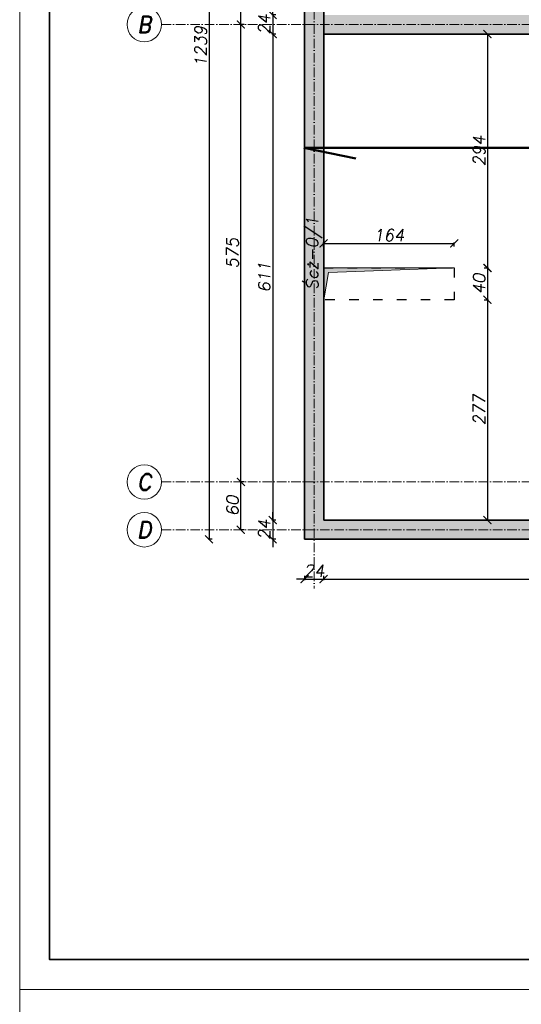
# Model space of a CAD drawing. Header units: millimetres. Extents: x 300938 to 312016, y 11971 to 20881.
# Tile 17 of 239: x 300938 to 301568, y 16407 to 17644. Entities that reach past the tile are written whole.
import ezdxf

# ---------------------------------------------------------------- set-up
doc = ezdxf.new("R2010")
doc.units = ezdxf.units.MM
doc.linetypes.add('ACAD_ISO03W100', pattern=[30, 12, -18])
doc.linetypes.add('ACAD_ISO10W100', pattern=[18, 12, -3, 0, -3])
for name, color, linetype, lineweight in [('konstrukcja', 3, 'Continuous', 35), ('konstrukcja wymiary', 1, 'Continuous', 13), ('kreskowanie', 253, 'Continuous', 0), ('opisy', 2, 'Continuous', 18), ('osie', 5, 'ACAD_ISO10W100', 13), ('zbrojenie', 4, 'Continuous', 50)]:
    doc.layers.add(name, color=color, linetype=linetype, lineweight=lineweight)
doc.layers.add('przerywane', color=6, linetype='ACAD_ISO03W100')
doc.styles.add('KONSTRUKCJA', font='romand.shx', dxfattribs={"oblique": 10})
doc.styles.get("Standard").update_dxf_attribs({"font": 'romand.shx', "oblique": 10})
doc.dimstyles.new('175', dxfattribs={"dimtxt": 15, "dimasz": 10, "dimexe": 1.25, "dimexo": 0.625, "dimgap": 3, "dimtad": 1, "dimdec": 0, "dimrnd": 0.5, "dimtxsty": 'KONSTRUKCJA', "dimblk": 'ARCHTICK', "dimcen": 2.5, "dimadec": 0, "dimazin": 0, "dimtfac": 1, "dimtdec": 0, "dimtix": 1, "dimtmove": 0, "dimatfit": 3, "dimfxl": 4, "dimfxlon": 1, "dimarcsym": 0})
pattern_1 = [(45, (4989.276, 2864.839), (-8.9802561, 8.9802561), []), (45, (4998.256, 2864.839), (-8.9802561, 8.9802561), [6.35, -3.175])]

# ---------------------------------------------------------------- blocks, each defined once
blk = doc.blocks.new('_ArchTick')
at = {"color": 0, "linetype": 'ByBlock', "lineweight": 13, "const_width": 0.15}
blk.add_lwpolyline([(-0.5, -0.5), (0.5, 0.5)], dxfattribs=at)
blk = doc.blocks.new('*D100')
at = {"layer": 'Defpoints', "color": 0, "transparency": 16777216}
for p in [(301215.6, 17063.2), (301295.6, 17063.2), (301295.6, 17003.2)]:
    blk.add_point(p, dxfattribs=at)
at = {"layer": 'konstrukcja wymiary', "color": 0, "lineweight": -2, "transparency": 16777216}
for p, q in [((301219.6, 17063.2), (301214.4, 17063.2)), ((301215.6, 17003.2), (301215.6, 17063.2)), ((301219.6, 17003.2), (301214.4, 17003.2))]:
    blk.add_line(p, q, dxfattribs=at)
at = {"layer": 'konstrukcja wymiary', "color": 0, "lineweight": -2, "transparency": 16777216, "xscale": 10, "yscale": 10, "zscale": 10}
for p, rotation in [((301215.6, 17063.2), 90), ((301215.6, 17003.2), 270)]:
    blk.add_blockref('_ArchTick', p, dxfattribs=dict(at, rotation=rotation))
at = {"layer": 'konstrukcja wymiary', "color": 0, "transparency": 16777216, "insert": (301205.1, 17033.2), "char_height": 15, "attachment_point": 5, "rotation": 90, "style": 'KONSTRUKCJA'}
blk.add_mtext('60', dxfattribs=at)
blk = doc.blocks.new('*D101')
at = {"layer": 'Defpoints', "color": 0, "transparency": 16777216}
for p in [(301215.6, 17638.2), (301295.6, 17638.2), (301295.6, 17063.2)]:
    blk.add_point(p, dxfattribs=at)
at = {"layer": 'konstrukcja wymiary', "color": 0, "lineweight": -2, "transparency": 16777216}
for p, q in [((301219.6, 17638.2), (301214.4, 17638.2)), ((301215.6, 17063.2), (301215.6, 17638.2)), ((301219.6, 17063.2), (301214.4, 17063.2))]:
    blk.add_line(p, q, dxfattribs=at)
at = {"layer": 'konstrukcja wymiary', "color": 0, "lineweight": -2, "transparency": 16777216, "xscale": 10, "yscale": 10, "zscale": 10}
for p, rotation in [((301215.6, 17638.2), 90), ((301215.6, 17063.2), 270)]:
    blk.add_blockref('_ArchTick', p, dxfattribs=dict(at, rotation=rotation))
at = {"layer": 'konstrukcja wymiary', "color": 0, "transparency": 16777216, "insert": (301205.1, 17350.7), "char_height": 15, "attachment_point": 5, "rotation": 90, "style": 'KONSTRUKCJA'}
blk.add_mtext('575', dxfattribs=at)
blk = doc.blocks.new('*D102')
at = {"layer": 'Defpoints', "color": 0, "transparency": 16777216}
for p in [(301215.6, 18218.2), (301295.6, 18218.2), (301295.6, 17638.2)]:
    blk.add_point(p, dxfattribs=at)
at = {"layer": 'konstrukcja wymiary', "color": 0, "lineweight": -2, "transparency": 16777216}
for p, q in [((301219.6, 18218.2), (301214.4, 18218.2)), ((301215.6, 17638.2), (301215.6, 18218.2)), ((301219.6, 17638.2), (301214.4, 17638.2))]:
    blk.add_line(p, q, dxfattribs=at)
at = {"layer": 'konstrukcja wymiary', "color": 0, "lineweight": -2, "transparency": 16777216, "xscale": 10, "yscale": 10, "zscale": 10}
for p, rotation in [((301215.6, 18218.2), 90), ((301215.6, 17638.2), 270)]:
    blk.add_blockref('_ArchTick', p, dxfattribs=dict(at, rotation=rotation))
at = {"layer": 'konstrukcja wymiary', "color": 0, "transparency": 16777216, "insert": (301205.1, 17928.2), "char_height": 15, "attachment_point": 5, "rotation": 90, "style": 'KONSTRUKCJA'}
blk.add_mtext('580', dxfattribs=at)
blk = doc.blocks.new('*D103')
at = {"layer": 'Defpoints', "color": 0, "transparency": 16777216}
for p in [(301295.6, 18230.2), (301175.6, 16991.2), (301295.6, 16991.2)]:
    blk.add_point(p, dxfattribs=at)
at = {"layer": 'konstrukcja wymiary', "color": 0, "lineweight": -2, "transparency": 16777216}
for p, q in [((301179.6, 18230.2), (301174.4, 18230.2)), ((301175.6, 18230.2), (301175.6, 16991.2)), ((301179.6, 16991.2), (301174.4, 16991.2))]:
    blk.add_line(p, q, dxfattribs=at)
at = {"layer": 'konstrukcja wymiary', "color": 0, "lineweight": -2, "transparency": 16777216, "xscale": 10, "yscale": 10, "zscale": 10}
for p, rotation in [((301175.6, 18230.2), 90), ((301175.6, 16991.2), 270)]:
    blk.add_blockref('_ArchTick', p, dxfattribs=dict(at, rotation=rotation))
at = {"layer": 'konstrukcja wymiary', "color": 0, "transparency": 16777216, "insert": (301165.1, 17610.7), "char_height": 15, "attachment_point": 5, "rotation": 90, "style": 'KONSTRUKCJA'}
blk.add_mtext('1239', dxfattribs=at)
blk = doc.blocks.new('*D171')
at = {"layer": 'Defpoints', "color": 0, "transparency": 16777216}
for p in [(301319.6, 17650.2), (301255.6, 17626.2), (301319.6, 17626.2)]:
    blk.add_point(p, dxfattribs=at)
at = {"layer": 'konstrukcja wymiary', "color": 0, "lineweight": -2, "transparency": 16777216}
for p, q in [((301255.6, 17650.2), (301255.6, 17660.2)), ((301259.6, 17650.2), (301254.4, 17650.2)), ((301255.6, 17650.2), (301255.6, 17626.2)), ((301259.6, 17626.2), (301254.4, 17626.2)), ((301255.6, 17626.2), (301255.6, 17616.2))]:
    blk.add_line(p, q, dxfattribs=at)
at = {"layer": 'konstrukcja wymiary', "color": 0, "lineweight": -2, "transparency": 16777216, "xscale": 10, "yscale": 10, "zscale": 10}
for p, rotation in [((301255.6, 17650.2), 270), ((301255.6, 17626.2), 90)]:
    blk.add_blockref('_ArchTick', p, dxfattribs=dict(at, rotation=rotation))
at = {"layer": 'konstrukcja wymiary', "color": 0, "transparency": 16777216, "insert": (301245.1, 17638.2), "char_height": 15, "attachment_point": 5, "rotation": 90, "style": 'KONSTRUKCJA'}
blk.add_mtext('24', dxfattribs=at)
blk = doc.blocks.new('*D172')
at = {"layer": 'Defpoints', "color": 0, "transparency": 16777216}
for p in [(301319.6, 17626.2), (301255.6, 17015.2), (301319.6, 17015.2)]:
    blk.add_point(p, dxfattribs=at)
at = {"layer": 'konstrukcja wymiary', "color": 0, "lineweight": -2, "transparency": 16777216}
for p, q in [((301259.6, 17626.2), (301254.4, 17626.2)), ((301255.6, 17626.2), (301255.6, 17015.2)), ((301259.6, 17015.2), (301254.4, 17015.2))]:
    blk.add_line(p, q, dxfattribs=at)
at = {"layer": 'konstrukcja wymiary', "color": 0, "lineweight": -2, "transparency": 16777216, "xscale": 10, "yscale": 10, "zscale": 10}
for p, rotation in [((301255.6, 17626.2), 90), ((301255.6, 17015.2), 270)]:
    blk.add_blockref('_ArchTick', p, dxfattribs=dict(at, rotation=rotation))
at = {"layer": 'konstrukcja wymiary', "color": 0, "transparency": 16777216, "insert": (301245.1, 17320.7), "char_height": 15, "attachment_point": 5, "rotation": 90, "style": 'KONSTRUKCJA'}
blk.add_mtext('611', dxfattribs=at)
blk = doc.blocks.new('*D173')
at = {"layer": 'Defpoints', "color": 0, "transparency": 16777216}
for p in [(301319.6, 17015.2), (301255.6, 16991.2), (301295.6, 16991.2)]:
    blk.add_point(p, dxfattribs=at)
at = {"layer": 'konstrukcja wymiary', "color": 0, "lineweight": -2, "transparency": 16777216}
for p, q in [((301259.6, 17015.2), (301254.4, 17015.2)), ((301255.6, 17015.2), (301255.6, 17025.2)), ((301255.6, 17015.2), (301255.6, 16991.2)), ((301259.6, 16991.2), (301254.4, 16991.2)), ((301255.6, 16991.2), (301255.6, 16981.2))]:
    blk.add_line(p, q, dxfattribs=at)
at = {"layer": 'konstrukcja wymiary', "color": 0, "lineweight": -2, "transparency": 16777216, "xscale": 10, "yscale": 10, "zscale": 10}
for p, rotation in [((301255.6, 17015.2), 270), ((301255.6, 16991.2), 90)]:
    blk.add_blockref('_ArchTick', p, dxfattribs=dict(at, rotation=rotation))
at = {"layer": 'konstrukcja wymiary', "color": 0, "transparency": 16777216, "insert": (301245.1, 17003.2), "char_height": 15, "attachment_point": 5, "rotation": 90, "style": 'KONSTRUKCJA'}
blk.add_mtext('24', dxfattribs=at)
blk = doc.blocks.new('*D174')
at = {"layer": 'Defpoints', "color": 0, "transparency": 16777216}
for p in [(301319.6, 17015.2), (301295.6, 16991.2), (301319.6, 16941.2)]:
    blk.add_point(p, dxfattribs=at)
at = {"layer": 'konstrukcja wymiary', "color": 0, "lineweight": -2, "transparency": 16777216}
for p, q in [((301295.6, 16941.2), (301285.6, 16941.2)), ((301295.6, 16945.2), (301295.6, 16939.9)), ((301295.6, 16941.2), (301319.6, 16941.2)), ((301319.6, 16945.2), (301319.6, 16939.9)), ((301319.6, 16941.2), (301329.6, 16941.2))]:
    blk.add_line(p, q, dxfattribs=at)
at = {"layer": 'konstrukcja wymiary', "color": 0, "lineweight": -2, "transparency": 16777216, "xscale": 10, "yscale": 10, "zscale": 10}
blk.add_blockref('_ArchTick', (301295.6, 16941.2), dxfattribs=at)
at = {"layer": 'konstrukcja wymiary', "color": 0, "lineweight": -2, "transparency": 16777216, "xscale": 10, "yscale": 10, "zscale": 10, "rotation": 180}
blk.add_blockref('_ArchTick', (301319.6, 16941.2), dxfattribs=at)
at = {"layer": 'konstrukcja wymiary', "color": 0, "transparency": 16777216, "insert": (301307.6, 16951.7), "char_height": 15, "attachment_point": 5, "style": 'KONSTRUKCJA'}
blk.add_mtext('24', dxfattribs=at)
blk = doc.blocks.new('*D175')
at = {"layer": 'Defpoints', "color": 0, "transparency": 16777216}
for p in [(301319.6, 17015.2), (301915.6, 17015.2), (301915.6, 16941.2)]:
    blk.add_point(p, dxfattribs=at)
at = {"layer": 'konstrukcja wymiary', "color": 0, "lineweight": -2, "transparency": 16777216}
for p, q in [((301319.6, 16945.2), (301319.6, 16939.9)), ((301319.6, 16941.2), (301915.6, 16941.2)), ((301915.6, 16945.2), (301915.6, 16939.9))]:
    blk.add_line(p, q, dxfattribs=at)
at = {"layer": 'konstrukcja wymiary', "color": 0, "lineweight": -2, "transparency": 16777216, "xscale": 10, "yscale": 10, "zscale": 10, "rotation": 180}
blk.add_blockref('_ArchTick', (301319.6, 16941.2), dxfattribs=at)
at = {"layer": 'konstrukcja wymiary', "color": 0, "lineweight": -2, "transparency": 16777216, "xscale": 10, "yscale": 10, "zscale": 10}
blk.add_blockref('_ArchTick', (301915.6, 16941.2), dxfattribs=at)
at = {"layer": 'konstrukcja wymiary', "color": 0, "transparency": 16777216, "insert": (301617.6, 16951.7), "char_height": 15, "attachment_point": 5, "style": 'KONSTRUKCJA'}
blk.add_mtext('596', dxfattribs=at)
blk = doc.blocks.new('*D198')
at = {"layer": 'Defpoints', "color": 0, "transparency": 16777216}
for p in [(301483.6, 17363), (301319.6, 17332.2), (301483.6, 17332.2)]:
    blk.add_point(p, dxfattribs=at)
at = {"layer": 'konstrukcja wymiary', "color": 0, "lineweight": -2, "transparency": 16777216}
for p, q in [((301319.6, 17359), (301319.6, 17364.2)), ((301319.6, 17363), (301483.6, 17363)), ((301483.6, 17359), (301483.6, 17364.2))]:
    blk.add_line(p, q, dxfattribs=at)
at = {"layer": 'konstrukcja wymiary', "color": 0, "lineweight": -2, "transparency": 16777216, "xscale": 10, "yscale": 10, "zscale": 10, "rotation": 180}
blk.add_blockref('_ArchTick', (301319.6, 17363), dxfattribs=at)
at = {"layer": 'konstrukcja wymiary', "color": 0, "lineweight": -2, "transparency": 16777216, "xscale": 10, "yscale": 10, "zscale": 10}
blk.add_blockref('_ArchTick', (301483.6, 17363), dxfattribs=at)
at = {"layer": 'konstrukcja wymiary', "color": 0, "transparency": 16777216, "insert": (301401.6, 17373.5), "char_height": 15, "attachment_point": 5, "style": 'KONSTRUKCJA'}
blk.add_mtext('164', dxfattribs=at)
blk = doc.blocks.new('*D199')
at = {"layer": 'Defpoints', "color": 0, "transparency": 16777216}
for p in [(301319.6, 17626.2), (301483.6, 17332.2), (301525.4, 17332.2)]:
    blk.add_point(p, dxfattribs=at)
at = {"layer": 'konstrukcja wymiary', "color": 0, "lineweight": -2, "transparency": 16777216}
for p, q in [((301521.4, 17626.2), (301526.7, 17626.2)), ((301525.4, 17626.2), (301525.4, 17332.2)), ((301521.4, 17332.2), (301526.7, 17332.2))]:
    blk.add_line(p, q, dxfattribs=at)
at = {"layer": 'konstrukcja wymiary', "color": 0, "lineweight": -2, "transparency": 16777216, "xscale": 10, "yscale": 10, "zscale": 10}
for p, rotation in [((301525.4, 17626.2), 90), ((301525.4, 17332.2), 270)]:
    blk.add_blockref('_ArchTick', p, dxfattribs=dict(at, rotation=rotation))
at = {"layer": 'konstrukcja wymiary', "color": 0, "transparency": 16777216, "insert": (301514.9, 17479.2), "char_height": 15, "attachment_point": 5, "rotation": 90, "style": 'KONSTRUKCJA'}
blk.add_mtext('294', dxfattribs=at)
blk = doc.blocks.new('*D200')
at = {"layer": 'Defpoints', "color": 0, "transparency": 16777216}
for p in [(301483.6, 17332.2), (301483.6, 17292.2), (301525.4, 17292.2)]:
    blk.add_point(p, dxfattribs=at)
at = {"layer": 'konstrukcja wymiary', "color": 0, "lineweight": -2, "transparency": 16777216}
for p, q in [((301521.4, 17332.2), (301526.7, 17332.2)), ((301525.4, 17332.2), (301525.4, 17292.2)), ((301521.4, 17292.2), (301526.7, 17292.2))]:
    blk.add_line(p, q, dxfattribs=at)
at = {"layer": 'konstrukcja wymiary', "color": 0, "lineweight": -2, "transparency": 16777216, "xscale": 10, "yscale": 10, "zscale": 10}
for p, rotation in [((301525.4, 17332.2), 90), ((301525.4, 17292.2), 270)]:
    blk.add_blockref('_ArchTick', p, dxfattribs=dict(at, rotation=rotation))
at = {"layer": 'konstrukcja wymiary', "color": 0, "transparency": 16777216, "insert": (301514.9, 17312.2), "char_height": 15, "attachment_point": 5, "rotation": 90, "style": 'KONSTRUKCJA'}
blk.add_mtext('40', dxfattribs=at)
blk = doc.blocks.new('*D201')
at = {"layer": 'Defpoints', "color": 0, "transparency": 16777216}
for p in [(301483.6, 17292.2), (301357.1, 17015.2), (301525.4, 17015.2)]:
    blk.add_point(p, dxfattribs=at)
at = {"layer": 'konstrukcja wymiary', "color": 0, "lineweight": -2, "transparency": 16777216}
for p, q in [((301521.4, 17292.2), (301526.7, 17292.2)), ((301525.4, 17292.2), (301525.4, 17015.2)), ((301521.4, 17015.2), (301526.7, 17015.2))]:
    blk.add_line(p, q, dxfattribs=at)
at = {"layer": 'konstrukcja wymiary', "color": 0, "lineweight": -2, "transparency": 16777216, "xscale": 10, "yscale": 10, "zscale": 10}
for p, rotation in [((301525.4, 17292.2), 90), ((301525.4, 17015.2), 270)]:
    blk.add_blockref('_ArchTick', p, dxfattribs=dict(at, rotation=rotation))
at = {"layer": 'konstrukcja wymiary', "color": 0, "transparency": 16777216, "insert": (301514.9, 17153.7), "char_height": 15, "attachment_point": 5, "rotation": 90, "style": 'KONSTRUKCJA'}
blk.add_mtext('277', dxfattribs=at)

msp = doc.modelspace()

# ---------------------------------------------------------------- hatches: boundary and pattern name
at = {"layer": 'konstrukcja wymiary'}
h = msp.add_hatch(color=256, dxfattribs=at)
h.dxf.hatch_style = 1
h.paths.add_polyline_path([(301325.706, 17326.413), (301319.638, 17292.182), (301319.638, 17332.182), (301483.638, 17332.182)])
at = {"layer": 'kreskowanie'}
h = msp.add_hatch(dxfattribs=at)
h.set_pattern_fill('ANSI33', color=256, scale=2, style=0)
h.set_pattern_definition(pattern_1)
h.paths.add_polyline_path([(301835.483, 18230.182), (301295.638, 18230.182), (301295.638, 16991.182), (301835.483, 16991.182), (301835.483, 17015.182), (301319.638, 17015.182), (301319.638, 18206.182), (301835.483, 18206.182)])
h = msp.add_hatch(dxfattribs=at)
h.set_pattern_fill('ANSI33', color=256, scale=2, style=0)
h.set_pattern_definition(pattern_1)
h.paths.add_polyline_path([(302519.61, 17650.182), (301581.989, 17650.182), (301581.989, 17626.182), (302514.66, 17626.182)])
h.paths.add_polyline_path([(301581.989, 17650.182), (301319.638, 17650.182), (301319.638, 17626.182), (301577.039, 17626.182)])
h.paths.add_polyline_path([(303055.638, 17650.182), (302519.61, 17650.182), (302519.61, 17626.182), (303055.638, 17626.182)])
h.paths.add_polyline_path([(301884.308, 17601.593), (301884.308, 17631.236), (301861.922, 17635.183), (301861.922, 17605.54)], flags=9)
h.paths.add_polyline_path([(302492.353, 17601.593), (302492.353, 17631.236), (302469.967, 17635.183), (302469.967, 17605.54)], flags=9)
h.paths.add_polyline_path([(302125.485, 17622.489), (302231.556, 17622.489), (302237.267, 17654.875), (302131.196, 17654.875)], flags=9)
h.paths.add_polyline_path([(301624.159, 17622.489), (301730.231, 17622.489), (301735.941, 17654.875), (301629.87, 17654.875)], flags=9)
h.paths.add_polyline_path([(302692.455, 17622.489), (302798.527, 17622.489), (302804.237, 17654.875), (302698.166, 17654.875)], flags=9)

# ---------------------------------------------------------------- linework, layer by layer
at = {"layer": 'konstrukcja'}
for p, q in [((301295.638, 16991.182), (301295.638, 18230.182)), ((301319.638, 17015.182), (301319.638, 18206.182)), ((301319.638, 17626.182), (303055.638, 17626.182)), ((301915.638, 17015.182), (301319.638, 17015.182)), ((301939.638, 16991.182), (301295.638, 16991.182))]:
    msp.add_line(p, q, dxfattribs=at)
msp.add_lwpolyline([(300975.184, 18615.527), (304050.184, 18615.527), (304050.184, 16463.027), (300975.184, 16463.027)], close=True, dxfattribs=at)
at = {"layer": 'konstrukcja wymiary'}
for points in [[(300937.684, 18653.027), (304087.684, 18653.027), (304087.684, 16425.527), (300937.684, 16425.527)], [(301325.706, 17326.413), (301319.638, 17292.182), (301319.638, 17332.182), (301483.638, 17332.182)], [(300937.684, 16425.527), (304087.684, 16425.527), (304087.684, 14198.027), (300937.684, 14198.027)]]:
    msp.add_lwpolyline(points, close=True, dxfattribs=at)
at = {"layer": 'opisy'}
for centre in [(301094.221, 17638.182), (301094.221, 17063.182), (301094.221, 17003.182)]:
    msp.add_circle(centre, 21.7, dxfattribs=at)
at = {"layer": 'osie'}
for p, q in [((301307.638, 18398.627), (301307.638, 16929.447)), ((301115.921, 17638.182), (303144.716, 17638.182)), ((301115.921, 17063.182), (303144.716, 17063.182)), ((301115.921, 17003.182), (303144.716, 17003.182))]:
    msp.add_line(p, q, dxfattribs=at)
at = {"layer": 'przerywane'}
msp.add_lwpolyline([(301483.638, 17292.182), (301319.638, 17292.182), (301319.638, 17332.182), (301483.638, 17332.182)], close=True, dxfattribs=at)
at = {"layer": 'zbrojenie'}
for p, q in [((303078.738, 17483.313), (301294.738, 17483.313)), ((301294.738, 17483.313), (301360.001, 17469.852))]:
    msp.add_line(p, q, dxfattribs=at)

# ---------------------------------------------------------------- texts
at = {"layer": 'opisy', "char_height": 21, "width": 6.92519, "attachment_point": 5}
for s, insert in [('B', (301094.221, 17638.182)), ('C', (301094.221, 17063.182)), ('D', (301094.221, 17003.182))]:
    msp.add_mtext(s, dxfattribs=dict(at, insert=insert))
at = {"layer": 'opisy', "insert": (301307.638, 17350.682), "char_height": 15, "attachment_point": 5, "rotation": 90}
msp.add_mtext('Ścż-0/1', dxfattribs=at)

# ---------------------------------------------------------------- dimensions: what is measured, and where the dimension line sits
at = {"layer": 'konstrukcja wymiary'}
for base, p1, p2, picture, middle in [((301175.638, 16991.182), (301295.638, 18230.182), (301295.638, 16991.182), '*D103', (301165.138, 17610.682)), ((301525.421, 17332.182), (301319.638, 17626.182), (301483.638, 17332.182), '*D199', (301514.921, 17479.182)), ((301215.638, 17063.182), (301295.638, 17003.182), (301295.638, 17063.182), '*D100', (301205.138, 17033.182))]:
    dim = msp.add_linear_dim(base=base, p1=p1, p2=p2, angle=90, dimstyle='175', dxfattribs=at)
    dim.commit()
    dim.dimension.update_dxf_attribs({"geometry": picture, "text_midpoint": middle})
for base, p1, p2, picture, middle in [((301215.638, 18218.182), (301295.638, 17638.182), (301295.638, 18218.182), '*D102', (301205.138, 17928.182)), ((301255.638, 17626.182), (301319.638, 17650.182), (301319.638, 17626.182), '*D171', (301245.138, 17638.182)), ((301215.638, 17638.182), (301295.638, 17063.182), (301295.638, 17638.182), '*D101', (301205.138, 17350.682)), ((301255.638, 17015.182), (301319.638, 17626.182), (301319.638, 17015.182), '*D172', (301245.138, 17320.682)), ((301525.421, 17292.182), (301483.638, 17332.182), (301483.638, 17292.182), '*D200', (301514.921, 17312.182)), ((301525.421, 17015.182), (301483.638, 17292.182), (301357.138, 17015.182), '*D201', (301514.921, 17153.682)), ((301255.638, 16991.182), (301319.638, 17015.182), (301295.638, 16991.182), '*D173', (301245.138, 17003.182))]:
    dim = msp.add_linear_dim(base=base, p1=p1, p2=p2, angle=90, dimstyle='175', override={"dimtmove": 1}, dxfattribs=at)
    dim.commit()
    dim.dimension.update_dxf_attribs({"geometry": picture, "text_midpoint": middle})
for base, p1, p2, picture, middle in [((301483.638, 17362.95), (301319.638, 17332.182), (301483.638, 17332.182), '*D198', (301401.638, 17373.45)), ((301319.638, 16941.182), (301295.638, 16991.182), (301319.638, 17015.182), '*D174', (301307.638, 16951.682))]:
    dim = msp.add_linear_dim(base=base, p1=p1, p2=p2, dimstyle='175', dxfattribs=at)
    dim.commit()
    dim.dimension.update_dxf_attribs({"geometry": picture, "text_midpoint": middle})
dim = msp.add_linear_dim(base=(301915.638, 16941.182), p1=(301319.638, 17015.182), p2=(301915.638, 17015.182), dimstyle='175', override={"dimtmove": 1}, dxfattribs=at)
dim.commit()
dim.dimension.update_dxf_attribs({"geometry": '*D175', "text_midpoint": (301617.638, 16951.682)})

doc.saveas('drawing.dxf')
